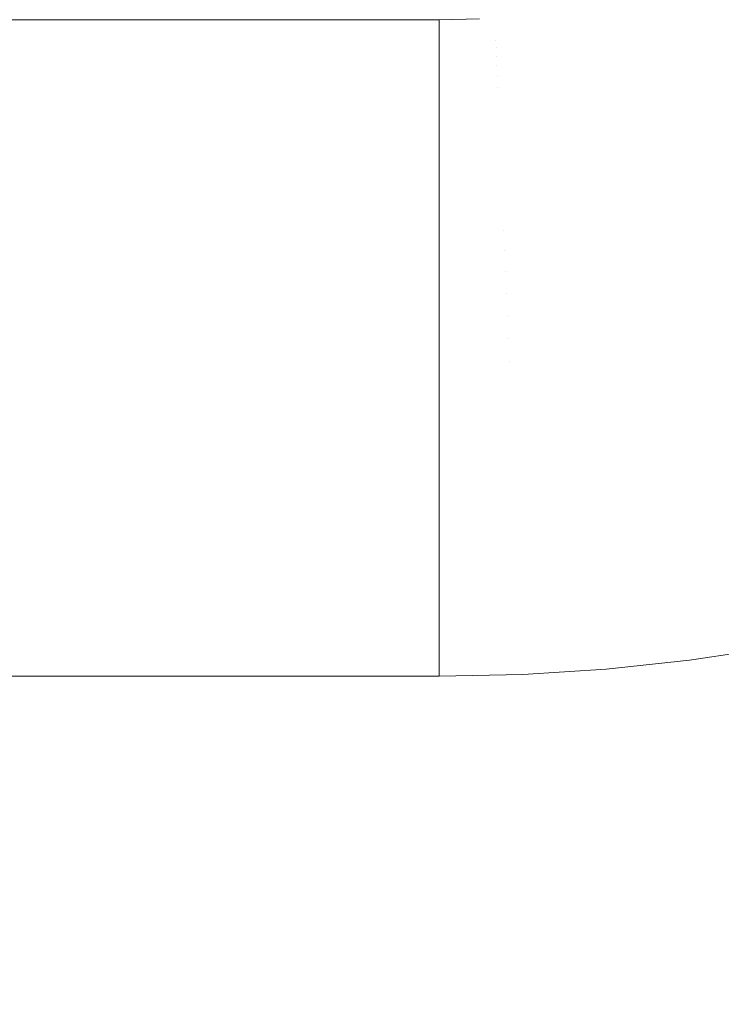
# Model space of a CAD drawing. Header units: centimetres. Extents: x -26 to 27.3, y -23.4 to -21.6.
# Tile 118 of 206: x 9.145 to 9.252, y -23.21 to -23.06. Entities that reach past the tile are written whole.
import ezdxf

# ---------------------------------------------------------------- set-up
doc = ezdxf.new("R2010")
doc.units = ezdxf.units.CM
doc.header["$LTSCALE"] = 2.54
doc.layers.add('Lucido design-1', color=7, linetype='Continuous')

# ---------------------------------------------------------------- blocks, each defined once
blk = doc.blocks.new('Gruppo-4-1')
at = {"color": 7, "linetype": 'Continuous', "lineweight": 9}
for points in [[(-25.89065, -21.65989, -9.38199), (-25.89065, -23.25989, -9.38199), (27.20935, -23.25989, -9.38199), (27.20935, -21.65989, -9.38199)], [(9.20935, -23.05989, -10.08199), (-7.89065, -23.05989, -10.08199), (-7.89065, -23.05989, -9.88199), (9.20935, -23.05989, -9.88199)]]:
    blk.add_3dface(points, dxfattribs=at)
for points, invisible_edges in [([(9.2522, -23.05869, -10.10771), (9.24372, -23.06033, -10.10771), (9.24356, -23.05938, -10.1038), (9.252, -23.05775, -10.1038)], 15), ([(9.22636, -23.05966, -10.09194), (9.21786, -23.0602, -10.09194), (9.21785, -23.05989, -10.08795), (9.22633, -23.05934, -10.08795)], 15), ([(9.23488, -23.05923, -10.09591), (9.2264, -23.06014, -10.09591), (9.22636, -23.05966, -10.09194), (9.23482, -23.05876, -10.09194)], 15), ([(9.23496, -23.05987, -10.09987), (9.22645, -23.06077, -10.09987), (9.2264, -23.06014, -10.09591), (9.23488, -23.05923, -10.09591)], 15), ([(9.24356, -23.05938, -10.1038), (9.23506, -23.06066, -10.1038), (9.23496, -23.05987, -10.09987), (9.24343, -23.0586, -10.09987)], 15), ([(9.24372, -23.06033, -10.10771), (9.23518, -23.0616, -10.10771), (9.23506, -23.06066, -10.1038), (9.24356, -23.05938, -10.1038)], 15), ([(9.25243, -23.05977, -10.11157), (9.24391, -23.06142, -10.11157), (9.24372, -23.06033, -10.10771), (9.2522, -23.05869, -10.10771)], 15), ([(-7.89065, -23.05991, -10.08396), (-7.89065, -23.05989, -10.08199), (9.20935, -23.05989, -10.08199), (9.20935, -23.05991, -10.08396)], 8), ([(9.20935, -23.05991, -10.08396), (9.20935, -23.06, -10.08635), (-7.89065, -23.06, -10.08635), (-7.89065, -23.05991, -10.08396)], 10), ([(-7.89065, -23.06007, -10.08795), (-7.89065, -23.06, -10.08635), (9.20935, -23.06, -10.08635), (9.20935, -23.06007, -10.08795)], 10), ([(9.20935, -23.06007, -10.08795), (9.20935, -23.06029, -10.09071), (-7.89065, -23.06029, -10.09071), (-7.89065, -23.06007, -10.08795)], 10), ([(-7.89065, -23.06038, -10.09194), (-7.89065, -23.06029, -10.09071), (9.20935, -23.06029, -10.09071), (9.20935, -23.06038, -10.09194)], 10), ([(9.20935, -23.06038, -10.09194), (9.20935, -23.06076, -10.09504), (-7.89065, -23.06076, -10.09504), (-7.89065, -23.06038, -10.09194)], 10), ([(-7.89065, -23.06086, -10.09591), (-7.89065, -23.06076, -10.09504), (9.20935, -23.06076, -10.09504), (9.20935, -23.06086, -10.09591)], 10), ([(9.20935, -23.06086, -10.09591), (9.20935, -23.06142, -10.09936), (-7.89065, -23.06142, -10.09936), (-7.89065, -23.06086, -10.09591)], 10), ([(9.21784, -23.05973, -10.08396), (9.20935, -23.05991, -10.08396), (9.20935, -23.05989, -10.08199), (9.2155, -23.05976, -10.08199)], 9), ([(9.20935, -23.06, -10.08635), (9.20935, -23.05991, -10.08396), (9.21784, -23.05973, -10.08396), (9.21785, -23.05989, -10.08795)], 14), ([(9.21785, -23.05989, -10.08795), (9.20935, -23.06007, -10.08795), (9.20935, -23.06, -10.08635)], 9), ([(9.20935, -23.06029, -10.09071), (9.20935, -23.06007, -10.08795), (9.21785, -23.05989, -10.08795), (9.21786, -23.0602, -10.09194)], 14), ([(9.21786, -23.0602, -10.09194), (9.20935, -23.06038, -10.09194), (9.20935, -23.06029, -10.09071)], 9), ([(9.20935, -23.06076, -10.09504), (9.20935, -23.06038, -10.09194), (9.21786, -23.0602, -10.09194), (9.21788, -23.06068, -10.09591)], 14), ([(9.21788, -23.06068, -10.09591), (9.20935, -23.06086, -10.09591), (9.20935, -23.06076, -10.09504)], 9), ([(9.20935, -23.06142, -10.09936), (9.20935, -23.06086, -10.09591), (9.21788, -23.06068, -10.09591), (9.21791, -23.06132, -10.09987)], 14), ([(9.2264, -23.06014, -10.09591), (9.21788, -23.06068, -10.09591), (9.21786, -23.0602, -10.09194), (9.22636, -23.05966, -10.09194)], 15), ([(9.22645, -23.06077, -10.09987), (9.21791, -23.06132, -10.09987), (9.21788, -23.06068, -10.09591), (9.2264, -23.06014, -10.09591)], 15), ([(9.22652, -23.06157, -10.1038), (9.21794, -23.06211, -10.1038), (9.21791, -23.06132, -10.09987), (9.22645, -23.06077, -10.09987)], 15), ([(9.23506, -23.06066, -10.1038), (9.22652, -23.06157, -10.1038), (9.22645, -23.06077, -10.09987), (9.23496, -23.05987, -10.09987)], 15), ([(9.23518, -23.0616, -10.10771), (9.2266, -23.06252, -10.10771), (9.22652, -23.06157, -10.1038), (9.23506, -23.06066, -10.1038)], 15), ([(9.24391, -23.06142, -10.11157), (9.23532, -23.06271, -10.11157), (9.23518, -23.0616, -10.10771), (9.24372, -23.06033, -10.10771)], 15), ([(9.2527, -23.06101, -10.11539), (9.24412, -23.06267, -10.11539), (9.24391, -23.06142, -10.11157), (9.25243, -23.05977, -10.11157)], 15), ([(-7.89065, -23.0615, -10.09987), (-7.89065, -23.06142, -10.09936), (9.20935, -23.06142, -10.09936), (9.20935, -23.0615, -10.09987)], 10), ([(9.20935, -23.0615, -10.09987), (9.20935, -23.06226, -10.10363), (-7.89065, -23.06226, -10.10363), (-7.89065, -23.0615, -10.09987)], 10), ([(-7.89065, -23.0623, -10.1038), (-7.89065, -23.06226, -10.10363), (9.20935, -23.06226, -10.10363), (9.20935, -23.0623, -10.1038)], 10), ([(-7.89065, -23.06325, -10.10771), (-7.89065, -23.0623, -10.1038), (9.20935, -23.0623, -10.1038), (9.20935, -23.06325, -10.10771)], 10), ([(9.21791, -23.06132, -10.09987), (9.20935, -23.0615, -10.09987), (9.20935, -23.06142, -10.09936)], 9), ([(9.20935, -23.06226, -10.10363), (9.20935, -23.0615, -10.09987), (9.21791, -23.06132, -10.09987), (9.21794, -23.06211, -10.1038)], 14), ([(9.21794, -23.06211, -10.1038), (9.20935, -23.0623, -10.1038), (9.20935, -23.06226, -10.10363)], 9), ([(9.21798, -23.06307, -10.10771), (9.20935, -23.06325, -10.10771), (9.20935, -23.0623, -10.1038), (9.21794, -23.06211, -10.1038)], 13), ([(9.2266, -23.06252, -10.10771), (9.21798, -23.06307, -10.10771), (9.21794, -23.06211, -10.1038), (9.22652, -23.06157, -10.1038)], 15), ([(9.23532, -23.06271, -10.11157), (9.22669, -23.06363, -10.11157), (9.2266, -23.06252, -10.10771), (9.23518, -23.0616, -10.10771)], 15), ([(9.24412, -23.06267, -10.11539), (9.23549, -23.06397, -10.11539), (9.23532, -23.06271, -10.11157), (9.24391, -23.06142, -10.11157)], 15), ([(9.253, -23.06241, -10.11917), (9.24436, -23.06408, -10.11917), (9.24412, -23.06267, -10.11539), (9.2527, -23.06101, -10.11539)], 15), ([(9.25333, -23.06395, -10.12289), (9.24463, -23.06563, -10.12289), (9.24436, -23.06408, -10.11917), (9.253, -23.06241, -10.11917)], 15), ([(9.20935, -23.06325, -10.10771), (9.20935, -23.0633, -10.10787), (-7.89065, -23.0633, -10.10787), (-7.89065, -23.06325, -10.10771)], 10), ([(-7.89065, -23.06436, -10.11157), (-7.89065, -23.0633, -10.10787), (9.20935, -23.0633, -10.10787), (9.20935, -23.06436, -10.11157)], 10), ([(9.21798, -23.06307, -10.10771), (9.21803, -23.06418, -10.11157), (9.20935, -23.06436, -10.11157), (9.20935, -23.0633, -10.10787)], 11), ([(9.20935, -23.0633, -10.10787), (9.20935, -23.06325, -10.10771), (9.21798, -23.06307, -10.10771)], 10), ([(9.22669, -23.06363, -10.11157), (9.21803, -23.06418, -10.11157), (9.21798, -23.06307, -10.10771), (9.2266, -23.06252, -10.10771)], 15), ([(9.2268, -23.06489, -10.11539), (9.21809, -23.06545, -10.11539), (9.21803, -23.06418, -10.11157), (9.22669, -23.06363, -10.11157)], 15), ([(9.23549, -23.06397, -10.11539), (9.2268, -23.06489, -10.11539), (9.22669, -23.06363, -10.11157), (9.23532, -23.06271, -10.11157)], 15), ([(9.23567, -23.06538, -10.11917), (9.22692, -23.06631, -10.11917), (9.2268, -23.06489, -10.11539), (9.23549, -23.06397, -10.11539)], 15), ([(9.24436, -23.06408, -10.11917), (9.23567, -23.06538, -10.11917), (9.23549, -23.06397, -10.11539), (9.24412, -23.06267, -10.11539)], 15), ([(9.25369, -23.06564, -10.12654), (9.24492, -23.06733, -10.12654), (9.24463, -23.06563, -10.12289), (9.25333, -23.06395, -10.12289)], 15), ([(9.20935, -23.06436, -10.11157), (9.20935, -23.06452, -10.11206), (-7.89065, -23.06452, -10.11206), (-7.89065, -23.06436, -10.11157)], 10), ([(-7.89065, -23.06563, -10.11539), (-7.89065, -23.06452, -10.11206), (9.20935, -23.06452, -10.11206), (9.20935, -23.06563, -10.11539)], 10), ([(9.21803, -23.06418, -10.11157), (9.21809, -23.06545, -10.11539), (9.20935, -23.06563, -10.11539), (9.20935, -23.06452, -10.11206)], 11), ([(9.20935, -23.06452, -10.11206), (9.20935, -23.06436, -10.11157), (9.21803, -23.06418, -10.11157)], 10), ([(9.21809, -23.06545, -10.11539), (9.21815, -23.06687, -10.11917), (9.20935, -23.06706, -10.11917), (9.20935, -23.06593, -10.11619)], 11), ([(9.20935, -23.06593, -10.11619), (9.20935, -23.06563, -10.11539), (9.21809, -23.06545, -10.11539)], 10), ([(9.22692, -23.06631, -10.11917), (9.21815, -23.06687, -10.11917), (9.21809, -23.06545, -10.11539), (9.2268, -23.06489, -10.11539)], 15), ([(9.23587, -23.06694, -10.12289), (9.22706, -23.06788, -10.12289), (9.22692, -23.06631, -10.11917), (9.23567, -23.06538, -10.11917)], 15), ([(9.24463, -23.06563, -10.12289), (9.23587, -23.06694, -10.12289), (9.23567, -23.06538, -10.11917), (9.24436, -23.06408, -10.11917)], 15), ([(9.20935, -23.06563, -10.11539), (9.20935, -23.06593, -10.11619), (-7.89065, -23.06593, -10.11619), (-7.89065, -23.06563, -10.11539)], 10), ([(-7.89065, -23.06706, -10.11917), (-7.89065, -23.06593, -10.11619), (9.20935, -23.06593, -10.11619), (9.20935, -23.06706, -10.11917)], 10), ([(9.21815, -23.06687, -10.11917), (9.21821, -23.06844, -10.12289), (9.20935, -23.06863, -10.12289), (9.20935, -23.06752, -10.12025)], 11), ([(9.20935, -23.06752, -10.12025), (9.20935, -23.06706, -10.11917), (9.21815, -23.06687, -10.11917)], 10), ([(9.22706, -23.06788, -10.12289), (9.21821, -23.06844, -10.12289), (9.21815, -23.06687, -10.11917), (9.22692, -23.06631, -10.11917)], 15), ([(9.23609, -23.06865, -10.12654), (9.2272, -23.0696, -10.12654), (9.22706, -23.06788, -10.12289), (9.23587, -23.06694, -10.12289)], 15), ([(9.24492, -23.06733, -10.12654), (9.23609, -23.06865, -10.12654), (9.23587, -23.06694, -10.12289), (9.24463, -23.06563, -10.12289)], 15), ([(9.25409, -23.06747, -10.13013), (9.24524, -23.06918, -10.13013), (9.24492, -23.06733, -10.12654), (9.25369, -23.06564, -10.12654)], 15), ([(9.20935, -23.06706, -10.11917), (9.20935, -23.06752, -10.12025), (-7.89065, -23.06752, -10.12025), (-7.89065, -23.06706, -10.11917)], 10), ([(-7.89065, -23.06863, -10.12289), (-7.89065, -23.06752, -10.12025), (9.20935, -23.06752, -10.12025), (9.20935, -23.06863, -10.12289)], 10), ([(9.21821, -23.06844, -10.12289), (9.21829, -23.07017, -10.12654), (9.20935, -23.07036, -10.12654), (9.20935, -23.06927, -10.12425)], 11), ([(9.20935, -23.06927, -10.12425), (9.20935, -23.06863, -10.12289), (9.21821, -23.06844, -10.12289)], 10), ([(9.2272, -23.0696, -10.12654), (9.21829, -23.07017, -10.12654), (9.21821, -23.06844, -10.12289), (9.22706, -23.06788, -10.12289)], 15), ([(9.24524, -23.06918, -10.13013), (9.23632, -23.07051, -10.13013), (9.23609, -23.06865, -10.12654), (9.24492, -23.06733, -10.12654)], 15), ([(9.25452, -23.06944, -10.13364), (9.24558, -23.07117, -10.13364), (9.24524, -23.06918, -10.13013), (9.25409, -23.06747, -10.13013)], 15), ([(9.20935, -23.06863, -10.12289), (9.20935, -23.06927, -10.12425), (-7.89065, -23.06927, -10.12425), (-7.89065, -23.06863, -10.12289)], 10), ([(-7.89065, -23.07036, -10.12654), (-7.89065, -23.06927, -10.12425), (9.20935, -23.06927, -10.12425), (9.20935, -23.07036, -10.12654)], 10), ([(9.22736, -23.07147, -10.13013), (9.21837, -23.07204, -10.13013), (9.21829, -23.07017, -10.12654), (9.2272, -23.0696, -10.12654)], 15), ([(9.23632, -23.07051, -10.13013), (9.22736, -23.07147, -10.13013), (9.2272, -23.0696, -10.12654), (9.23609, -23.06865, -10.12654)], 15), ([(9.24558, -23.07117, -10.13364), (9.23658, -23.07252, -10.13364), (9.23632, -23.07051, -10.13013), (9.24524, -23.06918, -10.13013)], 15), ([(9.25497, -23.07156, -10.13707), (9.24595, -23.07331, -10.13707), (9.24558, -23.07117, -10.13364), (9.25452, -23.06944, -10.13364)], 15), ([(9.20935, -23.07036, -10.12654), (9.20935, -23.0712, -10.12816), (-7.89065, -23.0712, -10.12816), (-7.89065, -23.07036, -10.12654)], 10), ([(-7.89065, -23.07223, -10.13013), (-7.89065, -23.0712, -10.12816), (9.20935, -23.0712, -10.12816), (9.20935, -23.07223, -10.13013)], 10), ([(9.21829, -23.07017, -10.12654), (9.21837, -23.07204, -10.13013), (9.20935, -23.07223, -10.13013), (9.20935, -23.0712, -10.12816)], 11), ([(9.20935, -23.0712, -10.12816), (9.20935, -23.07036, -10.12654), (9.21829, -23.07017, -10.12654)], 10), ([(9.22753, -23.07348, -10.13364), (9.21845, -23.07406, -10.13364), (9.21837, -23.07204, -10.13013), (9.22736, -23.07147, -10.13013)], 15), ([(9.23658, -23.07252, -10.13364), (9.22753, -23.07348, -10.13364), (9.22736, -23.07147, -10.13013), (9.23632, -23.07051, -10.13013)], 15), ([(9.24595, -23.07331, -10.13707), (9.23686, -23.07467, -10.13707), (9.23658, -23.07252, -10.13364), (9.24558, -23.07117, -10.13364)], 15), ([(9.20935, -23.07223, -10.13013), (9.20935, -23.0733, -10.13198), (-7.89065, -23.0733, -10.13198), (-7.89065, -23.07223, -10.13013)], 10), ([(9.20935, -23.0733, -10.13198), (9.20935, -23.07223, -10.13013), (9.21837, -23.07204, -10.13013), (9.21845, -23.07406, -10.13364)], 14), ([(9.23686, -23.07467, -10.13707), (9.22772, -23.07564, -10.13707), (9.22753, -23.07348, -10.13364), (9.23658, -23.07252, -10.13364)], 15), ([(9.25546, -23.07381, -10.14041), (9.24634, -23.07558, -10.14041), (9.24595, -23.07331, -10.13707), (9.25497, -23.07156, -10.13707)], 15), ([(-7.89065, -23.07426, -10.13364), (-7.89065, -23.0733, -10.13198), (9.20935, -23.0733, -10.13198), (9.20935, -23.07426, -10.13364)], 10), ([(9.20935, -23.07426, -10.13364), (9.20935, -23.07557, -10.13571), (-7.89065, -23.07557, -10.13571), (-7.89065, -23.07426, -10.13364)], 10), ([(9.21845, -23.07406, -10.13364), (9.20935, -23.07426, -10.13364), (9.20935, -23.0733, -10.13198)], 9), ([(9.20935, -23.07557, -10.13571), (9.20935, -23.07426, -10.13364), (9.21845, -23.07406, -10.13364), (9.21854, -23.07623, -10.13707)], 14), ([(9.22772, -23.07564, -10.13707), (9.21854, -23.07623, -10.13707), (9.21845, -23.07406, -10.13364), (9.22753, -23.07348, -10.13364)], 15), ([(9.24634, -23.07558, -10.14041), (9.23715, -23.07695, -10.14041), (9.23686, -23.07467, -10.13707), (9.24595, -23.07331, -10.13707)], 15), ([(9.25598, -23.07623, -10.1437), (9.24676, -23.07802, -10.1437), (9.24634, -23.07558, -10.14041), (9.25546, -23.07381, -10.14041)], 15), ([(-7.89065, -23.07642, -10.13707), (-7.89065, -23.07557, -10.13571), (9.20935, -23.07557, -10.13571), (9.20935, -23.07642, -10.13707)], 10), ([(9.21854, -23.07623, -10.13707), (9.20935, -23.07642, -10.13707), (9.20935, -23.07557, -10.13571)], 9), ([(9.22791, -23.07794, -10.14041), (9.21864, -23.07853, -10.14041), (9.21854, -23.07623, -10.13707), (9.22772, -23.07564, -10.13707)], 15), ([(9.23715, -23.07695, -10.14041), (9.22791, -23.07794, -10.14041), (9.22772, -23.07564, -10.13707), (9.23686, -23.07467, -10.13707)], 15), ([(9.24676, -23.07802, -10.1437), (9.23746, -23.07941, -10.1437), (9.23715, -23.07695, -10.14041), (9.24634, -23.07558, -10.14041)], 15), ([(9.20935, -23.07642, -10.13707), (9.20935, -23.07799, -10.13934), (-7.89065, -23.07799, -10.13934), (-7.89065, -23.07642, -10.13707)], 10), ([(9.20935, -23.07799, -10.13934), (9.20935, -23.07642, -10.13707), (9.21854, -23.07623, -10.13707), (9.21864, -23.07853, -10.14041)], 14), ([(9.23746, -23.07941, -10.1437), (9.22812, -23.0804, -10.1437), (9.22791, -23.07794, -10.14041), (9.23715, -23.07695, -10.14041)], 15), ([(9.25652, -23.07875, -10.14685), (9.24719, -23.08056, -10.14685), (9.24676, -23.07802, -10.1437), (9.25598, -23.07623, -10.1437)], 15), ([(-7.89065, -23.07872, -10.14041), (-7.89065, -23.07799, -10.13934), (9.20935, -23.07799, -10.13934), (9.20935, -23.07872, -10.14041)], 10), ([(9.20935, -23.07872, -10.14041), (9.20935, -23.08057, -10.14286), (-7.89065, -23.08057, -10.14286), (-7.89065, -23.07872, -10.14041)], 10), ([(9.21864, -23.07853, -10.14041), (9.20935, -23.07872, -10.14041), (9.20935, -23.07799, -10.13934)], 9), ([(9.20935, -23.08057, -10.14286), (9.20935, -23.07872, -10.14041), (9.21864, -23.07853, -10.14041), (9.21875, -23.081, -10.1437)], 14), ([(9.22812, -23.0804, -10.1437), (9.21875, -23.081, -10.1437), (9.21864, -23.07853, -10.14041), (9.22791, -23.07794, -10.14041)], 15), ([(9.24719, -23.08056, -10.14685), (9.23779, -23.08196, -10.14685), (9.23746, -23.07941, -10.1437), (9.24676, -23.07802, -10.1437)], 15), ([(9.25709, -23.08139, -10.1499), (9.24765, -23.08322, -10.1499), (9.24719, -23.08056, -10.14685), (9.25652, -23.07875, -10.14685)], 15), ([(9.22834, -23.08297, -10.14685), (9.21886, -23.08357, -10.14685), (9.21875, -23.081, -10.1437), (9.22812, -23.0804, -10.1437)], 15), ([(9.23779, -23.08196, -10.14685), (9.22834, -23.08297, -10.14685), (9.22812, -23.0804, -10.1437), (9.23746, -23.07941, -10.1437)], 15), ([(-7.89065, -23.0812, -10.1437), (-7.89065, -23.08057, -10.14286), (9.20935, -23.08057, -10.14286), (9.20935, -23.0812, -10.1437)], 10), ([(9.20935, -23.0812, -10.1437), (9.20935, -23.08329, -10.14626), (-7.89065, -23.08329, -10.14626), (-7.89065, -23.0812, -10.1437)], 10), ([(9.21875, -23.081, -10.1437), (9.20935, -23.0812, -10.1437), (9.20935, -23.08057, -10.14286)], 9), ([(9.20935, -23.08329, -10.14626), (9.20935, -23.0812, -10.1437), (9.21875, -23.081, -10.1437), (9.21886, -23.08357, -10.14685)], 14), ([(9.23813, -23.08464, -10.1499), (9.22857, -23.08566, -10.1499), (9.22834, -23.08297, -10.14685), (9.23779, -23.08196, -10.14685)], 15), ([(9.24765, -23.08322, -10.1499), (9.23813, -23.08464, -10.1499), (9.23779, -23.08196, -10.14685), (9.24719, -23.08056, -10.14685)], 15), ([(9.25769, -23.08416, -10.15283), (9.24813, -23.08601, -10.15283), (9.24765, -23.08322, -10.1499), (9.25709, -23.08139, -10.1499)], 15), ([(-7.89065, -23.08378, -10.14685), (-7.89065, -23.08329, -10.14626), (9.20935, -23.08329, -10.14626), (9.20935, -23.08378, -10.14685)], 10), ([(9.21886, -23.08357, -10.14685), (9.20935, -23.08378, -10.14685), (9.20935, -23.08329, -10.14626)], 9), ([(9.22857, -23.08566, -10.1499), (9.21897, -23.08628, -10.1499), (9.21886, -23.08357, -10.14685), (9.22834, -23.08297, -10.14685)], 15), ([(9.24813, -23.08601, -10.15283), (9.23849, -23.08745, -10.15283), (9.23813, -23.08464, -10.1499), (9.24765, -23.08322, -10.1499)], 15), ([(9.20935, -23.08378, -10.14685), (9.20935, -23.08617, -10.14955), (-7.89065, -23.08617, -10.14955), (-7.89065, -23.08378, -10.14685)], 10), ([(9.20935, -23.08617, -10.14955), (9.20935, -23.08378, -10.14685), (9.21886, -23.08357, -10.14685), (9.21897, -23.08628, -10.1499)], 14), ([(9.23849, -23.08745, -10.15283), (9.22881, -23.08848, -10.15283), (9.22857, -23.08566, -10.1499), (9.23813, -23.08464, -10.1499)], 15), ([(9.25831, -23.08704, -10.15565), (9.24862, -23.08891, -10.15565), (9.24813, -23.08601, -10.15283), (9.25769, -23.08416, -10.15283)], 15), ([(-7.89065, -23.08648, -10.1499), (-7.89065, -23.08617, -10.14955), (9.20935, -23.08617, -10.14955), (9.20935, -23.08648, -10.1499)], 10), ([(9.20935, -23.08648, -10.1499), (9.20935, -23.08918, -10.1527), (-7.89065, -23.08918, -10.1527), (-7.89065, -23.08648, -10.1499)], 10), ([(9.21897, -23.08628, -10.1499), (9.20935, -23.08648, -10.1499), (9.20935, -23.08617, -10.14955)], 9), ([(9.20935, -23.08918, -10.1527), (9.20935, -23.08648, -10.1499), (9.21897, -23.08628, -10.1499), (9.21909, -23.0891, -10.15283)], 14), ([(9.22881, -23.08848, -10.15283), (9.21909, -23.0891, -10.15283), (9.21897, -23.08628, -10.1499), (9.22857, -23.08566, -10.1499)], 15), ([(9.24862, -23.08891, -10.15565), (9.23887, -23.09037, -10.15565), (9.23849, -23.08745, -10.15283), (9.24813, -23.08601, -10.15283)], 15), ([(9.23887, -23.09037, -10.15565), (9.22906, -23.09142, -10.15565), (9.22881, -23.08848, -10.15283), (9.23849, -23.08745, -10.15283)], 15), ([(9.25895, -23.09003, -10.15835), (9.24914, -23.09193, -10.15835), (9.24862, -23.08891, -10.15565), (9.25831, -23.08704, -10.15565)], 15), ([(-7.89065, -23.08931, -10.15283), (-7.89065, -23.08918, -10.1527), (9.20935, -23.08918, -10.1527), (9.20935, -23.08931, -10.15283)], 10), ([(-7.89065, -23.09225, -10.15565), (-7.89065, -23.08931, -10.15283), (9.20935, -23.08931, -10.15283), (9.20935, -23.09225, -10.15565)], 10), ([(9.21909, -23.0891, -10.15283), (9.20935, -23.08931, -10.15283), (9.20935, -23.08918, -10.1527)], 9), ([(9.21921, -23.09205, -10.15565), (9.20935, -23.09225, -10.15565), (9.20935, -23.08931, -10.15283), (9.21909, -23.0891, -10.15283)], 13), ([(9.22906, -23.09142, -10.15565), (9.21921, -23.09205, -10.15565), (9.21909, -23.0891, -10.15283), (9.22881, -23.08848, -10.15283)], 15), ([(9.24914, -23.09193, -10.15835), (9.23926, -23.09341, -10.15835), (9.23887, -23.09037, -10.15565), (9.24862, -23.08891, -10.15565)], 15), ([(9.23926, -23.09341, -10.15835), (9.22932, -23.09447, -10.15835), (9.22906, -23.09142, -10.15565), (9.23887, -23.09037, -10.15565)], 15), ([(9.25962, -23.09314, -10.16093), (9.24968, -23.09506, -10.16093), (9.24914, -23.09193, -10.15835), (9.25895, -23.09003, -10.15835)], 15), ([(-7.89065, -23.09532, -10.15835), (-7.89065, -23.09233, -10.15572), (9.20935, -23.09233, -10.15572), (9.20935, -23.09532, -10.15835)], 10), ([(9.21921, -23.09205, -10.15565), (9.21934, -23.09511, -10.15835), (9.20935, -23.09532, -10.15835), (9.20935, -23.09233, -10.15572)], 11), ([(9.20935, -23.09233, -10.15572), (9.20935, -23.09225, -10.15565), (9.21921, -23.09205, -10.15565)], 10), ([(9.22932, -23.09447, -10.15835), (9.21934, -23.09511, -10.15835), (9.21921, -23.09205, -10.15565), (9.22906, -23.09142, -10.15565)], 15), ([(9.24968, -23.09506, -10.16093), (9.23966, -23.09656, -10.16093), (9.23926, -23.09341, -10.15835), (9.24914, -23.09193, -10.15835)], 15), ([(9.23966, -23.09656, -10.16093), (9.22959, -23.09763, -10.16093), (9.22932, -23.09447, -10.15835), (9.23926, -23.09341, -10.15835)], 15), ([(9.26031, -23.09634, -10.16337), (9.25023, -23.09829, -10.16337), (9.24968, -23.09506, -10.16093), (9.25962, -23.09314, -10.16093)], 15), ([(9.20935, -23.09532, -10.15835), (9.20935, -23.09561, -10.15859), (-7.89065, -23.09561, -10.15859), (-7.89065, -23.09532, -10.15835)], 10), ([(9.21934, -23.09511, -10.15835), (9.21948, -23.09828, -10.16093), (9.20935, -23.09849, -10.16093), (9.20935, -23.09561, -10.15859)], 11), ([(9.20935, -23.09561, -10.15859), (9.20935, -23.09532, -10.15835), (9.21934, -23.09511, -10.15835)], 10), ([(9.22959, -23.09763, -10.16093), (9.21948, -23.09828, -10.16093), (9.21934, -23.09511, -10.15835), (9.22932, -23.09447, -10.15835)], 15), ([(9.25023, -23.09829, -10.16337), (9.24008, -23.09981, -10.16337), (9.23966, -23.09656, -10.16093), (9.24968, -23.09506, -10.16093)], 15), ([(-7.89065, -23.09849, -10.16093), (-7.89065, -23.09561, -10.15859), (9.20935, -23.09561, -10.15859), (9.20935, -23.09849, -10.16093)], 10), ([(9.24008, -23.09981, -10.16337), (9.22987, -23.1009, -10.16337), (9.22959, -23.09763, -10.16093), (9.23966, -23.09656, -10.16093)], 15), ([(9.26103, -23.09965, -10.16568), (9.2508, -23.10162, -10.16568), (9.25023, -23.09829, -10.16337), (9.26031, -23.09634, -10.16337)], 15), ([(9.20935, -23.09849, -10.16093), (9.20935, -23.09902, -10.16132), (-7.89065, -23.09902, -10.16132), (-7.89065, -23.09849, -10.16093)], 10), ([(9.21948, -23.09828, -10.16093), (9.21962, -23.10155, -10.16337), (9.20935, -23.10177, -10.16337), (9.20935, -23.09902, -10.16132)], 11), ([(9.20935, -23.09902, -10.16132), (9.20935, -23.09849, -10.16093), (9.21948, -23.09828, -10.16093)], 10), ([(9.22987, -23.1009, -10.16337), (9.21962, -23.10155, -10.16337), (9.21948, -23.09828, -10.16093), (9.22959, -23.09763, -10.16093)], 15), ([(9.2508, -23.10162, -10.16568), (9.24051, -23.10317, -10.16568), (9.24008, -23.09981, -10.16337), (9.25023, -23.09829, -10.16337)], 15), ([(-7.89065, -23.10177, -10.16337), (-7.89065, -23.09902, -10.16132), (9.20935, -23.09902, -10.16132), (9.20935, -23.10177, -10.16337)], 10), ([(9.24051, -23.10317, -10.16568), (9.23015, -23.10427, -10.16568), (9.22987, -23.1009, -10.16337), (9.24008, -23.09981, -10.16337)], 15), ([(9.26176, -23.10304, -10.16785), (9.25139, -23.10505, -10.16785), (9.2508, -23.10162, -10.16568), (9.26103, -23.09965, -10.16568)], 15), ([(9.23015, -23.10427, -10.16568), (9.21976, -23.10493, -10.16568), (9.21962, -23.10155, -10.16337), (9.22987, -23.1009, -10.16337)], 15), ([(9.20935, -23.10177, -10.16337), (9.20935, -23.10254, -10.16389), (-7.89065, -23.10254, -10.16389), (-7.89065, -23.10177, -10.16337)], 10), ([(-7.89065, -23.10515, -10.16568), (-7.89065, -23.10254, -10.16389), (9.20935, -23.10254, -10.16389), (9.20935, -23.10515, -10.16568)], 10), ([(9.21962, -23.10155, -10.16337), (9.21976, -23.10493, -10.16568), (9.20935, -23.10515, -10.16568), (9.20935, -23.10254, -10.16389)], 11), ([(9.20935, -23.10254, -10.16389), (9.20935, -23.10177, -10.16337), (9.21962, -23.10155, -10.16337)], 10), ([(9.25139, -23.10505, -10.16785), (9.24095, -23.10661, -10.16785), (9.24051, -23.10317, -10.16568), (9.2508, -23.10162, -10.16568)], 15), ([(9.23045, -23.10773, -10.16785), (9.21991, -23.1084, -10.16785), (9.21976, -23.10493, -10.16568), (9.23015, -23.10427, -10.16568)], 15), ([(9.24095, -23.10661, -10.16785), (9.23045, -23.10773, -10.16785), (9.23015, -23.10427, -10.16568), (9.24051, -23.10317, -10.16568)], 15), ([(9.26251, -23.10653, -10.16988), (9.25199, -23.10856, -10.16988), (9.25139, -23.10505, -10.16785), (9.26176, -23.10304, -10.16785)], 15), ([(9.20935, -23.10515, -10.16568), (9.20935, -23.10617, -10.16632), (-7.89065, -23.10617, -10.16632), (-7.89065, -23.10515, -10.16568)], 10), ([(9.21976, -23.10493, -10.16568), (9.21991, -23.1084, -10.16785), (9.20935, -23.10863, -10.16785), (9.20935, -23.10617, -10.16632)], 11), ([(9.20935, -23.10617, -10.16632), (9.20935, -23.10515, -10.16568), (9.21976, -23.10493, -10.16568)], 10), ([(9.25199, -23.10856, -10.16988), (9.2414, -23.11015, -10.16988), (9.24095, -23.10661, -10.16785), (9.25139, -23.10505, -10.16785)], 15), ([(-7.89065, -23.10863, -10.16785), (-7.89065, -23.10617, -10.16632), (9.20935, -23.10617, -10.16632), (9.20935, -23.10863, -10.16785)], 10), ([(9.2414, -23.11015, -10.16988), (9.23075, -23.11128, -10.16988), (9.23045, -23.10773, -10.16785), (9.24095, -23.10661, -10.16785)], 15), ([(9.26328, -23.11009, -10.17177), (9.25261, -23.11216, -10.17177), (9.25199, -23.10856, -10.16988), (9.26251, -23.10653, -10.16988)], 15), ([(9.20935, -23.10863, -10.16785), (9.20935, -23.1099, -10.16858), (-7.89065, -23.1099, -10.16858), (-7.89065, -23.10863, -10.16785)], 10), ([(9.21991, -23.1084, -10.16785), (9.22006, -23.11196, -10.16988), (9.20935, -23.11219, -10.16988), (9.20935, -23.1099, -10.16858)], 11), ([(9.20935, -23.1099, -10.16858), (9.20935, -23.10863, -10.16785), (9.21991, -23.1084, -10.16785)], 10), ([(9.23075, -23.11128, -10.16988), (9.22006, -23.11196, -10.16988), (9.21991, -23.1084, -10.16785), (9.23045, -23.10773, -10.16785)], 15), ([(9.25261, -23.11216, -10.17177), (9.24186, -23.11377, -10.17177), (9.2414, -23.11015, -10.16988), (9.25199, -23.10856, -10.16988)], 15), ([(-7.89065, -23.11219, -10.16988), (-7.89065, -23.1099, -10.16858), (9.20935, -23.1099, -10.16858), (9.20935, -23.11219, -10.16988)], 10), ([(9.24186, -23.11377, -10.17177), (9.23106, -23.11492, -10.17177), (9.23075, -23.11128, -10.16988), (9.2414, -23.11015, -10.16988)], 15), ([(9.22006, -23.11196, -10.16988), (9.22022, -23.11561, -10.17177), (9.20935, -23.11584, -10.17177), (9.20935, -23.11372, -10.17067)], 11), ([(9.20935, -23.11372, -10.17067), (9.20935, -23.11219, -10.16988), (9.22006, -23.11196, -10.16988)], 10), ([(9.23106, -23.11492, -10.17177), (9.22022, -23.11561, -10.17177), (9.22006, -23.11196, -10.16988), (9.23075, -23.11128, -10.16988)], 15), ([(9.20935, -23.11219, -10.16988), (9.20935, -23.11372, -10.17067), (-7.89065, -23.11372, -10.17067), (-7.89065, -23.11219, -10.16988)], 10), ([(9.25324, -23.11583, -10.1735), (9.24234, -23.11746, -10.1735), (9.24186, -23.11377, -10.17177), (9.25261, -23.11216, -10.17177)], 15), ([(-7.89065, -23.11584, -10.17177), (-7.89065, -23.11372, -10.17067), (9.20935, -23.11372, -10.17067), (9.20935, -23.11584, -10.17177)], 10), ([(9.23138, -23.11863, -10.1735), (9.22037, -23.11933, -10.1735), (9.22022, -23.11561, -10.17177), (9.23106, -23.11492, -10.17177)], 15), ([(9.24234, -23.11746, -10.1735), (9.23138, -23.11863, -10.1735), (9.23106, -23.11492, -10.17177), (9.24186, -23.11377, -10.17177)], 15), ([(9.20935, -23.11584, -10.17177), (9.20935, -23.11764, -10.1726), (-7.89065, -23.11764, -10.1726), (-7.89065, -23.11584, -10.17177)], 10), ([(9.20935, -23.11764, -10.1726), (9.20935, -23.11584, -10.17177), (9.22022, -23.11561, -10.17177), (9.22037, -23.11933, -10.1735)], 14), ([(9.25388, -23.11957, -10.17508), (9.24282, -23.12123, -10.17508), (9.24234, -23.11746, -10.1735), (9.25324, -23.11583, -10.1735)], 15), ([(-7.89065, -23.11956, -10.1735), (-7.89065, -23.11764, -10.1726), (9.20935, -23.11764, -10.1726), (9.20935, -23.11956, -10.1735)], 10), ([(9.22037, -23.11933, -10.1735), (9.20935, -23.11956, -10.1735), (9.20935, -23.11764, -10.1726)], 9), ([(9.24282, -23.12123, -10.17508), (9.2317, -23.12241, -10.17508), (9.23138, -23.11863, -10.1735), (9.24234, -23.11746, -10.1735)], 15), ([(9.20935, -23.12163, -10.17436), (9.20935, -23.11956, -10.1735), (9.22037, -23.11933, -10.1735), (9.22054, -23.12312, -10.17508)], 14), ([(9.2317, -23.12241, -10.17508), (9.22054, -23.12312, -10.17508), (9.22037, -23.11933, -10.1735), (9.23138, -23.11863, -10.1735)], 15), ([(9.20935, -23.11956, -10.1735), (9.20935, -23.12163, -10.17436), (-7.89065, -23.12163, -10.17436), (-7.89065, -23.11956, -10.1735)], 10), ([(9.25453, -23.12338, -10.17651), (9.24331, -23.12506, -10.17651), (9.24282, -23.12123, -10.17508), (9.25388, -23.11957, -10.17508)], 15), ([(-7.89065, -23.12336, -10.17508), (-7.89065, -23.12163, -10.17436), (9.20935, -23.12163, -10.17436), (9.20935, -23.12336, -10.17508)], 10), ([(9.22054, -23.12312, -10.17508), (9.20935, -23.12336, -10.17508), (9.20935, -23.12163, -10.17436)], 9), ([(9.23202, -23.12626, -10.17651), (9.2207, -23.12698, -10.17651), (9.22054, -23.12312, -10.17508), (9.2317, -23.12241, -10.17508)], 15), ([(9.24331, -23.12506, -10.17651), (9.23202, -23.12626, -10.17651), (9.2317, -23.12241, -10.17508), (9.24282, -23.12123, -10.17508)], 15), ([(9.20935, -23.12336, -10.17508), (9.20935, -23.12569, -10.17594), (-7.89065, -23.12569, -10.17594), (-7.89065, -23.12336, -10.17508)], 10), ([(9.20935, -23.12569, -10.17594), (9.20935, -23.12336, -10.17508), (9.22054, -23.12312, -10.17508), (9.2207, -23.12698, -10.17651)], 14), ([(9.2552, -23.12724, -10.17777), (9.24381, -23.12895, -10.17777), (9.24331, -23.12506, -10.17651), (9.25453, -23.12338, -10.17651)], 15), ([(9.24381, -23.12895, -10.17777), (9.23236, -23.13017, -10.17777), (9.23202, -23.12626, -10.17651), (9.24331, -23.12506, -10.17651)], 15), ([(-7.89065, -23.12722, -10.17651), (-7.89065, -23.12569, -10.17594), (9.20935, -23.12569, -10.17594), (9.20935, -23.12722, -10.17651)], 10), ([(9.2207, -23.12698, -10.17651), (9.20935, -23.12722, -10.17651), (9.20935, -23.12569, -10.17594)], 9), ([(9.20935, -23.12982, -10.17735), (9.20935, -23.12722, -10.17651), (9.2207, -23.12698, -10.17651), (9.22087, -23.1309, -10.17777)], 14), ([(9.23236, -23.13017, -10.17777), (9.22087, -23.1309, -10.17777), (9.2207, -23.12698, -10.17651), (9.23202, -23.12626, -10.17651)], 15), ([(9.20935, -23.12722, -10.17651), (9.20935, -23.12982, -10.17735), (-7.89065, -23.12982, -10.17735), (-7.89065, -23.12722, -10.17651)], 10), ([(9.25587, -23.13116, -10.17887), (9.24431, -23.13289, -10.17887), (9.24381, -23.12895, -10.17777), (9.2552, -23.12724, -10.17777)], 15), ([(-7.89065, -23.13114, -10.17777), (-7.89065, -23.12982, -10.17735), (9.20935, -23.12982, -10.17735), (9.20935, -23.13114, -10.17777)], 10), ([(9.22087, -23.1309, -10.17777), (9.20935, -23.13114, -10.17777), (9.20935, -23.12982, -10.17735)], 9), ([(9.24431, -23.13289, -10.17887), (9.23269, -23.13412, -10.17887), (9.23236, -23.13017, -10.17777), (9.24381, -23.12895, -10.17777)], 15), ([(9.20935, -23.13114, -10.17777), (9.20935, -23.13401, -10.17857), (-7.89065, -23.13401, -10.17857), (-7.89065, -23.13114, -10.17777)], 10), ([(9.20935, -23.13401, -10.17857), (9.20935, -23.13114, -10.17777), (9.22087, -23.1309, -10.17777), (9.22103, -23.13487, -10.17887)], 14), ([(9.23269, -23.13412, -10.17887), (9.22103, -23.13487, -10.17887), (9.22087, -23.1309, -10.17777), (9.23236, -23.13017, -10.17777)], 15), ([(9.25655, -23.13512, -10.17981), (9.24482, -23.13687, -10.17981), (9.24431, -23.13289, -10.17887), (9.25587, -23.13116, -10.17887)], 15), ([(9.24482, -23.13687, -10.17981), (9.23303, -23.13813, -10.17981), (9.23269, -23.13412, -10.17887), (9.24431, -23.13289, -10.17887)], 15), ([(-7.89065, -23.13512, -10.17887), (-7.89065, -23.13401, -10.17857), (9.20935, -23.13401, -10.17857), (9.20935, -23.13512, -10.17887)], 10), ([(9.22103, -23.13487, -10.17887), (9.20935, -23.13512, -10.17887), (9.20935, -23.13401, -10.17857)], 9), ([(9.23303, -23.13813, -10.17981), (9.2212, -23.13888, -10.17981), (9.22103, -23.13487, -10.17887), (9.23269, -23.13412, -10.17887)], 15), ([(9.20935, -23.13512, -10.17887), (9.20935, -23.13825, -10.17961), (-7.89065, -23.13825, -10.17961), (-7.89065, -23.13512, -10.17887)], 10), ([(9.20935, -23.13825, -10.17961), (9.20935, -23.13512, -10.17887), (9.22103, -23.13487, -10.17887), (9.2212, -23.13888, -10.17981)], 14), ([(9.25723, -23.13912, -10.18059), (9.24534, -23.1409, -10.18059), (9.24482, -23.13687, -10.17981), (9.25655, -23.13512, -10.17981)], 15), ([(9.24534, -23.1409, -10.18059), (9.23338, -23.14217, -10.18059), (9.23303, -23.13813, -10.17981), (9.24482, -23.13687, -10.17981)], 15), ([(-7.89065, -23.13913, -10.17981), (-7.89065, -23.13825, -10.17961), (9.20935, -23.13825, -10.17961), (9.20935, -23.13913, -10.17981)], 10), ([(9.2212, -23.13888, -10.17981), (9.20935, -23.13913, -10.17981), (9.20935, -23.13825, -10.17961)], 9), ([(9.20935, -23.14253, -10.18046), (9.20935, -23.13913, -10.17981), (9.2212, -23.13888, -10.17981), (9.22138, -23.14294, -10.18059)], 14), ([(9.23338, -23.14217, -10.18059), (9.22138, -23.14294, -10.18059), (9.2212, -23.13888, -10.17981), (9.23303, -23.13813, -10.17981)], 15), ([(9.20935, -23.13913, -10.17981), (9.20935, -23.14253, -10.18046), (-7.89065, -23.14253, -10.18046), (-7.89065, -23.13913, -10.17981)], 10), ([(9.25792, -23.14315, -10.18119), (9.24586, -23.14495, -10.18119), (9.24534, -23.1409, -10.18059), (9.25723, -23.13912, -10.18059)], 15), ([(9.24586, -23.14495, -10.18119), (9.23373, -23.14625, -10.18119), (9.23338, -23.14217, -10.18059), (9.24534, -23.1409, -10.18059)], 15), ([(-7.89065, -23.14319, -10.18059), (-7.89065, -23.14253, -10.18046), (9.20935, -23.14253, -10.18046), (9.20935, -23.14319, -10.18059)], 10), ([(9.20935, -23.14319, -10.18059), (9.20935, -23.14684, -10.18113), (-7.89065, -23.14684, -10.18113), (-7.89065, -23.14319, -10.18059)], 10), ([(9.22138, -23.14294, -10.18059), (9.20935, -23.14319, -10.18059), (9.20935, -23.14253, -10.18046)], 9), ([(9.20935, -23.14684, -10.18113), (9.20935, -23.14319, -10.18059), (9.22138, -23.14294, -10.18059), (9.22155, -23.14702, -10.18119)], 14), ([(9.23373, -23.14625, -10.18119), (9.22155, -23.14702, -10.18119), (9.22138, -23.14294, -10.18059), (9.23338, -23.14217, -10.18059)], 15), ([(9.25862, -23.1472, -10.18163), (9.24638, -23.14903, -10.18163), (9.24586, -23.14495, -10.18119), (9.25792, -23.14315, -10.18119)], 15), ([(9.24638, -23.14903, -10.18163), (9.23407, -23.15035, -10.18163), (9.23373, -23.14625, -10.18119), (9.24586, -23.14495, -10.18119)], 15), ([(9.23407, -23.15035, -10.18163), (9.22172, -23.15113, -10.18163), (9.22155, -23.14702, -10.18119), (9.23373, -23.14625, -10.18119)], 15), ([(-7.89065, -23.14728, -10.18119), (-7.89065, -23.14684, -10.18113), (9.20935, -23.14684, -10.18113), (9.20935, -23.14728, -10.18119)], 10), ([(9.20935, -23.14728, -10.18119), (9.20935, -23.15117, -10.18161), (-7.89065, -23.15117, -10.18161), (-7.89065, -23.14728, -10.18119)], 10), ([(9.22155, -23.14702, -10.18119), (9.20935, -23.14728, -10.18119), (9.20935, -23.14684, -10.18113)], 9), ([(9.20935, -23.15117, -10.18161), (9.20935, -23.14728, -10.18119), (9.22155, -23.14702, -10.18119), (9.22172, -23.15113, -10.18163)], 14), ([(9.25932, -23.15128, -10.1819), (9.2469, -23.15313, -10.1819), (9.24638, -23.14903, -10.18163), (9.25862, -23.1472, -10.18163)], 15), ([(9.2469, -23.15313, -10.1819), (9.23443, -23.15446, -10.1819), (9.23407, -23.15035, -10.18163), (9.24638, -23.14903, -10.18163)], 15), ([(9.23443, -23.15446, -10.1819), (9.2219, -23.15526, -10.1819), (9.22172, -23.15113, -10.18163), (9.23407, -23.15035, -10.18163)], 15), ([(-7.89065, -23.1514, -10.18163), (-7.89065, -23.15117, -10.18161), (9.20935, -23.15117, -10.18161), (9.20935, -23.1514, -10.18163)], 10), ([(9.20935, -23.1514, -10.18163), (9.20935, -23.15553, -10.1819), (-7.89065, -23.15553, -10.1819), (-7.89065, -23.1514, -10.18163)], 10), ([(9.22172, -23.15113, -10.18163), (9.20935, -23.1514, -10.18163), (9.20935, -23.15117, -10.18161)], 9), ([(9.2219, -23.15526, -10.1819), (9.20935, -23.15553, -10.1819), (9.20935, -23.1514, -10.18163), (9.22172, -23.15113, -10.18163)], 13), ([(9.26005, -23.15557, -10.18199), (9.24746, -23.15746, -10.18199), (9.2469, -23.15313, -10.1819), (9.25932, -23.15128, -10.1819)], 14), ([(9.24746, -23.15746, -10.18199), (9.23479, -23.15881, -10.18199), (9.23443, -23.15446, -10.1819), (9.2469, -23.15313, -10.1819)], 14), ([(9.22209, -23.15962, -10.18199), (9.20935, -23.15989, -10.18199), (9.20935, -23.15553, -10.1819), (9.2219, -23.15526, -10.1819)], 12), ([(9.23479, -23.15881, -10.18199), (9.22209, -23.15962, -10.18199), (9.2219, -23.15526, -10.1819), (9.23443, -23.15446, -10.1819)], 14), ([(-7.89065, -23.15553, -10.1819), (9.20935, -23.15553, -10.1819), (9.20935, -23.15989, -10.18199), (-7.89065, -23.15989, -10.18199)], 1), ([(27.20935, -23.25989, -10.18199), (9.24746, -23.15746, -10.18199), (9.26005, -23.15557, -10.18199)], 9), ([(27.20935, -23.25989, -10.18199), (9.23479, -23.15881, -10.18199), (9.24746, -23.15746, -10.18199)], 9), ([(-7.89065, -23.15989, -10.18199), (9.20935, -23.15989, -10.18199), (-25.89065, -23.25989, -10.18199)], 10), ([(9.20935, -23.15989, -10.18199), (27.20935, -23.25989, -10.18199), (-25.89065, -23.25989, -10.18199)], 9), ([(27.20935, -23.25989, -10.18199), (9.20935, -23.15989, -10.18199), (9.22209, -23.15962, -10.18199)], 9), ([(9.22209, -23.15962, -10.18199), (9.23479, -23.15881, -10.18199), (27.20935, -23.25989, -10.18199)], 10)]:
    blk.add_3dface(points, dxfattribs=dict(at, invisible_edges=invisible_edges))

msp = doc.modelspace()

# ---------------------------------------------------------------- block references
at = {"layer": 'Lucido design-1', "color": 7}
msp.add_blockref('Gruppo-4-1', (0, 0), dxfattribs=at)

doc.saveas('drawing.dxf')
